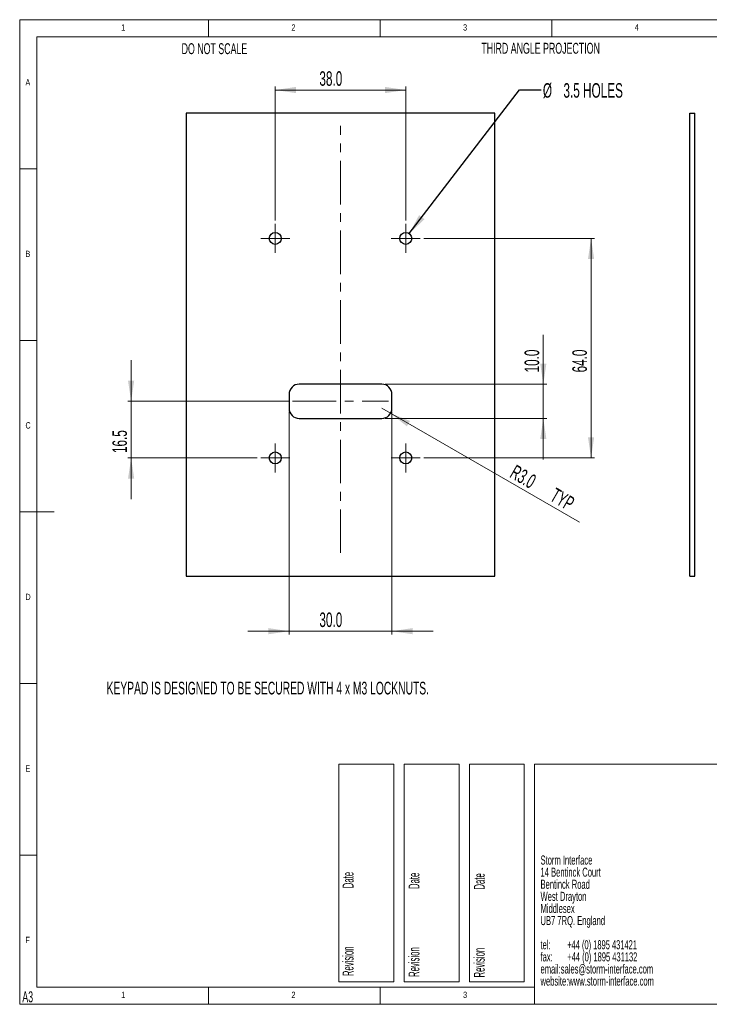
# Paper-space layout 'Sheet5' of a CAD drawing. Header units: millimetres. Extents: x 5 to 415, y 5 to 292.
# Tile 1 of 9: x 5 to 206, y 5 to 292. Entities that reach past the tile are written whole.
import ezdxf

# ---------------------------------------------------------------- set-up
doc = ezdxf.new("R2010")
doc.units = ezdxf.units.MM
doc.linetypes.add('CENTERX2', pattern=[20.32, 12.7, -2.54, 2.54, -2.54])
doc.styles.add('SLDTEXTSTYLE0', font='TXT', dxfattribs={"width": 0.605})
doc.styles.add('SLDTEXTSTYLE1', font='TXT', dxfattribs={"width": 0.75})
doc.styles.add('SLDTEXTSTYLE2', font='TXT', dxfattribs={"width": 0.567742})
doc.styles.add('SLDTEXTSTYLE3', font='TXT', dxfattribs={"width": 0.57})
doc.styles.add('SLDTEXTSTYLE4', font='TXT', dxfattribs={"width": 0.532308})
doc.dimstyles.new('SLDDIMSTYLE0', dxfattribs={"dimtxt": 4.10931, "dimasz": 6, "dimexe": 0, "dimexo": 0.0625, "dimgap": 1.027327, "dimtad": 1, "dimdec": 1, "dimrnd": 1e-09, "dimzin": 4, "dimdsep": 46, "dimtxsty": 'SLDTEXTSTYLE0', "dimsah": 1, "dimcen": 0.09, "dimadec": 0, "dimazin": 1, "dimtfac": 1, "dimtdec": 1, "dimtofl": 0, "dimtmove": 0, "dimatfit": 3, "dimfxl": 1, "dimfrac": 2, "dimtolj": 1, "dimtzin": 12, "dimarcsym": 0})
doc.dimstyles.new('SLDDIMSTYLE2', dxfattribs={"dimtxt": 4.10931, "dimasz": 6, "dimexe": 0, "dimexo": 0.0625, "dimgap": 1.027327, "dimtad": 1, "dimdec": 1, "dimrnd": 1e-09, "dimzin": 4, "dimdsep": 46, "dimtxsty": 'SLDTEXTSTYLE0', "dimsah": 1, "dimcen": 0.09, "dimadec": 0, "dimazin": 1, "dimtfac": 1, "dimtdec": 1, "dimtmove": 0, "dimatfit": 0, "dimfxl": 1, "dimfrac": 2, "dimtolj": 1, "dimtzin": 12, "dimarcsym": 0})
doc.dimstyles.new('SLDDIMSTYLE3', dxfattribs={"dimtxt": 4.10931, "dimasz": 6, "dimexe": 0, "dimexo": 0.0625, "dimgap": 1.027327, "dimtad": 1, "dimdec": 1, "dimrnd": 1e-09, "dimzin": 4, "dimdsep": 46, "dimtxsty": 'SLDTEXTSTYLE0', "dimsah": 1, "dimcen": 0, "dimadec": 0, "dimazin": 1, "dimtfac": 1, "dimtdec": 1, "dimtofl": 0, "dimtmove": 0, "dimatfit": 3, "dimfxl": 1, "dimfrac": 2, "dimtolj": 1, "dimtzin": 12, "dimarcsym": 0})
doc.dimstyles.new('SLDDIMSTYLE4', dxfattribs={"dimtxt": 0.18, "dimasz": 6, "dimexe": 0, "dimexo": 0.0625, "dimgap": 0, "dimtad": 0, "dimtih": 1, "dimtoh": 1, "dimdec": 0, "dimrnd": 1e-09, "dimzin": 0, "dimdsep": 46, "dimtxsty": 'Standard', "dimsah": 1, "dimcen": 0.09, "dimadec": 0, "dimazin": 0, "dimtfac": 6, "dimtdec": 0, "dimtofl": 0, "dimtmove": 0, "dimatfit": 3, "dimfxl": 1, "dimfrac": 2, "dimtolj": 1, "dimtzin": 0, "dimarcsym": 0})
doc.dimstyles.new('SLDDIMSTYLE5', dxfattribs={"dimtxt": 4.10931, "dimasz": 6, "dimexe": 0, "dimexo": 0.0625, "dimgap": 1.027327, "dimtad": 1, "dimdec": 1, "dimrnd": 1e-09, "dimzin": 12, "dimdsep": 46, "dimtxsty": 'SLDTEXTSTYLE0', "dimsah": 1, "dimcen": 0.09, "dimadec": 0, "dimazin": 3, "dimtfac": 1, "dimtdec": 1, "dimtmove": 0, "dimatfit": 0, "dimfxl": 1, "dimfrac": 2, "dimtolj": 1, "dimtzin": 12, "dimarcsym": 0})

# ---------------------------------------------------------------- blocks, each defined once
blk = doc.blocks.new('SW_NOTE_24')
at = {"color": 0, "linetype": 'Continuous', "lineweight": 0, "attachment_point": 1}
for s, insert, char_height, style in [('Storm Interface', (0, 3.4), 2.6458, 'SLDTEXTSTYLE0'), ('14 Bentinck Court', (0, -0.13), 2.6458, 'SLDTEXTSTYLE0'), ('Bentinck Road', (0, -3.66), 2.6458, 'SLDTEXTSTYLE0'), ('West Drayton', (0, -7.18), 2.6458, 'SLDTEXTSTYLE0'), ('Middlesex', (0, -10.71), 2.646, 'SLDTEXTSTYLE0'), ('UB7 7RQ. England', (0, -14.24), 2.6458, 'SLDTEXTSTYLE0'), ('tel:        +44 (0) 1895 431421', (0, -21.29), 2.6458, 'SLDTEXTSTYLE2'), ('fax:       +44 (0) 1895 431132', (0, -24.82), 2.6458, 'SLDTEXTSTYLE3'), ('email:sales@storm-interface.com', (0, -28.35), 2.6458, 'SLDTEXTSTYLE0'), ('website:www.storm-interface.com', (0, -31.88), 2.6458, 'SLDTEXTSTYLE0')]:
    blk.add_mtext(s, dxfattribs=dict(at, insert=insert, char_height=char_height, style=style))
blk = doc.blocks.new('_D_16')
at = {"color": 7, "linetype": 'Continuous', "lineweight": 18}
for p, q in [((79.46, 233.51), (79.46, 272.5)), ((79.46, 271.5), (117.46, 271.5)), ((117.46, 233.51), (117.46, 272.5))]:
    blk.add_line(p, q, dxfattribs=at)
for points in [[(79.46, 271.5), (85.46, 270.6), (85.46, 272.4)], [(117.46, 271.5), (111.46, 272.4), (111.46, 270.6)]]:
    blk.add_solid(points, dxfattribs=at)
at = {"color": 7, "linetype": 'Continuous', "lineweight": 18, "insert": (92.31, 276.96), "char_height": 4.233, "attachment_point": 1, "style": 'SLDTEXTSTYLE0'}
blk.add_mtext('38.0', dxfattribs=at)
blk = doc.blocks.new('_D_17')
at = {"color": 7, "linetype": 'Continuous', "lineweight": 18}
for p, q in [((83.46, 177.76), (83.46, 112.76)), ((113.46, 177.76), (113.46, 112.76)), ((83.46, 113.76), (71.46, 113.76)), ((83.46, 113.76), (113.46, 113.76)), ((113.46, 113.76), (125.46, 113.76))]:
    blk.add_line(p, q, dxfattribs=at)
for points in [[(83.46, 113.76), (77.46, 114.66), (77.46, 112.86)], [(113.46, 113.76), (119.46, 112.86), (119.46, 114.66)]]:
    blk.add_solid(points, dxfattribs=at)
at = {"color": 7, "linetype": 'Continuous', "lineweight": 18, "insert": (92.31, 119.21), "char_height": 4.233, "attachment_point": 1, "style": 'SLDTEXTSTYLE0'}
blk.add_mtext('30.0', dxfattribs=at)
blk = doc.blocks.new('_D_18')
at = {"color": 7, "linetype": 'Continuous', "lineweight": 18}
for p, q in [((122.71, 228.26), (172.46, 228.26)), ((171.46, 228.26), (171.46, 164.26)), ((122.71, 164.26), (172.46, 164.26))]:
    blk.add_line(p, q, dxfattribs=at)
for points in [[(171.46, 228.26), (170.56, 222.26), (172.36, 222.26)], [(171.46, 164.26), (172.36, 170.26), (170.56, 170.26)]]:
    blk.add_solid(points, dxfattribs=at)
at = {"color": 7, "linetype": 'Continuous', "lineweight": 18, "insert": (166, 189.18), "char_height": 4.233, "attachment_point": 1, "rotation": 90, "style": 'SLDTEXTSTYLE0'}
blk.add_mtext('64.0', dxfattribs=at)
blk = doc.blocks.new('_D_19')
at = {"color": 7, "linetype": 'Continuous', "lineweight": 18}
for p, q in [((157.54, 185.76), (157.54, 200.16)), ((111.46, 185.76), (158.54, 185.76)), ((157.54, 185.76), (157.54, 175.76)), ((111.46, 175.76), (158.54, 175.76)), ((157.54, 175.76), (157.54, 163.76))]:
    blk.add_line(p, q, dxfattribs=at)
for points in [[(157.54, 185.76), (158.44, 191.76), (156.64, 191.76)], [(157.54, 175.76), (156.64, 169.76), (158.44, 169.76)]]:
    blk.add_solid(points, dxfattribs=at)
at = {"color": 7, "linetype": 'Continuous', "lineweight": 18, "insert": (152.09, 189.18), "char_height": 4.233, "attachment_point": 1, "rotation": 90, "style": 'SLDTEXTSTYLE0'}
blk.add_mtext('10.0', dxfattribs=at)
blk = doc.blocks.new('_D_20')
at = {"color": 7, "linetype": 'Continuous', "lineweight": 18}
for q in [(110.46, 178.76), (168.06, 145.5)]:
    blk.add_line((113.05, 177.26), q, dxfattribs=at)
blk.add_solid([(113.05, 177.26), (117.8, 173.48), (118.7, 175.04)], dxfattribs=at)
at = {"color": 7, "linetype": 'Continuous', "lineweight": 18, "char_height": 4.233, "attachment_point": 1, "rotation": 330, "style": 'SLDTEXTSTYLE0'}
for s, insert in [('R3.0', (149.6, 162.45)), ('TYP', (161.29, 155.7))]:
    blk.add_mtext(s, dxfattribs=dict(at, insert=insert))
blk = doc.blocks.new('_D_21')
at = {"color": 7, "linetype": 'Continuous', "lineweight": 18}
for p, q in [((37.46, 180.76), (37.46, 192.76)), ((83.46, 180.76), (36.46, 180.76)), ((37.46, 180.76), (37.46, 164.26)), ((74.21, 164.26), (36.46, 164.26)), ((37.46, 164.26), (37.46, 152.26))]:
    blk.add_line(p, q, dxfattribs=at)
for points in [[(37.46, 180.76), (38.36, 186.76), (36.56, 186.76)], [(37.46, 164.26), (36.56, 158.26), (38.36, 158.26)]]:
    blk.add_solid(points, dxfattribs=at)
at = {"color": 7, "linetype": 'Continuous', "lineweight": 18, "insert": (32, 165.68), "char_height": 4.233, "attachment_point": 1, "rotation": 90, "style": 'SLDTEXTSTYLE0'}
blk.add_mtext('16.5', dxfattribs=at)
blk = doc.blocks.new('SW_NOTE_28')
at = {"color": 0, "linetype": 'Continuous', "lineweight": 0, "char_height": 4.233, "attachment_point": 1, "style": 'SLDTEXTSTYLE0'}
for s, insert in [('%%c', (0.51, 1.96)), ('3.5 HOLES', (6.5, 1.96))]:
    blk.add_mtext(s, dxfattribs=dict(at, insert=insert))
blk = doc.blocks.new('SW_CENTERMARKSYMBOL_8')
at = {"color": 0, "linetype": 'Continuous', "lineweight": 0}
for p, q in [((0, 2.5), (0, 4.25)), ((-2.5, 0), (-4.25, 0)), ((0, 0), (-2.5, 0)), ((0, 0), (0, 2.5)), ((0, 0), (0, -2.5)), ((0, 0), (2.5, 0)), ((2.5, 0), (4.25, 0)), ((0, -2.5), (0, -4.25))]:
    blk.add_line(p, q, dxfattribs=at)
blk = doc.blocks.new('SW_CENTERMARKSYMBOL_9')
at = {"color": 0, "linetype": 'Continuous', "lineweight": 0}
for p, q in [((0, 2.5), (0, 4.25)), ((-2.5, 0), (-4.25, 0)), ((0, 0), (-2.5, 0)), ((0, 0), (0, 2.5)), ((0, 0), (0, -2.5)), ((0, 0), (2.5, 0)), ((2.5, 0), (4.25, 0)), ((0, -2.5), (0, -4.25))]:
    blk.add_line(p, q, dxfattribs=at)
blk = doc.blocks.new('SW_CENTERMARKSYMBOL_10')
at = {"color": 0, "linetype": 'Continuous', "lineweight": 0}
for p, q in [((0, 2.5), (0, 4.25)), ((-2.5, 0), (-4.25, 0)), ((0, 0), (-2.5, 0)), ((0, 0), (0, 2.5)), ((0, 0), (0, -2.5)), ((0, 0), (2.5, 0)), ((2.5, 0), (4.25, 0)), ((0, -2.5), (0, -4.25))]:
    blk.add_line(p, q, dxfattribs=at)
blk = doc.blocks.new('SW_CENTERMARKSYMBOL_11')
at = {"color": 0, "linetype": 'Continuous', "lineweight": 0}
for p, q in [((0, 2.5), (0, 4.25)), ((-2.5, 0), (-4.25, 0)), ((0, 0), (-2.5, 0)), ((0, 0), (0, 2.5)), ((0, 0), (0, -2.5)), ((0, 0), (2.5, 0)), ((2.5, 0), (4.25, 0)), ((0, -2.5), (0, -4.25))]:
    blk.add_line(p, q, dxfattribs=at)

psp = doc.layouts.new('Sheet5')

# ---------------------------------------------------------------- linework, layer by layer
at = {"color": 7, "linetype": 'Continuous', "lineweight": 18}
for p, q in [((415, 292), (5, 292)), ((5, 292), (5, 5)), ((60, 287), (60, 292)), ((110, 292), (110, 287)), ((160, 287), (160, 292)), ((410, 287), (10, 287)), ((10, 287), (10, 10)), ((10, 248.5), (5, 248.5)), ((5, 198.5), (10, 198.5)), ((5, 148.5), (15, 148.5)), ((5, 98.5), (10, 98.5)), ((98, 75), (114, 75)), ((98, 75), (98, 11.5)), ((114, 75), (114, 11.5)), ((117, 75), (133, 75)), ((117, 75), (117, 11.5)), ((133, 75), (133, 11.5)), ((136, 75), (152, 75)), ((136, 75), (136, 11.5)), ((152, 75), (152, 11.5)), ((415, 75), (155, 75)), ((155, 75), (155, 5)), ((10, 48.5), (5, 48.5)), ((98, 11.5), (114, 11.5)), ((117, 11.5), (133, 11.5)), ((136, 11.5), (152, 11.5)), ((10, 10), (155, 10)), ((60, 5), (60, 10)), ((110, 10), (110, 5)), ((5, 5), (415, 5)), ((123.11, 5), (123.11, 5))]:
    psp.add_line(p, q, dxfattribs=at)
at = {"color": 7, "linetype": 'Continuous', "lineweight": 25}
for p, q in [((143.46, 264.76), (53.46, 264.76)), ((53.46, 264.76), (53.46, 129.76)), ((143.46, 129.76), (143.46, 264.76)), ((200.23, 129.76), (200.23, 264.76)), ((200.23, 264.76), (201.73, 264.76)), ((201.73, 129.76), (201.73, 264.76)), ((110.46, 185.76), (86.46, 185.76)), ((83.46, 182.76), (83.46, 178.76)), ((113.46, 178.76), (113.46, 182.76)), ((86.46, 175.76), (110.46, 175.76)), ((53.46, 129.76), (143.46, 129.76)), ((200.23, 129.76), (201.73, 129.76))]:
    psp.add_line(p, q, dxfattribs=at)
at = {"color": 7, "linetype": 'CENTERX2', "lineweight": 18}
for p, q in [((98.46, 136.56), (98.46, 261.03)), ((84.46, 180.76), (112.46, 180.76))]:
    psp.add_line(p, q, dxfattribs=at)
at = {"color": 7, "linetype": 'Continuous', "lineweight": 25}
for centre in [(79.46, 228.26), (117.46, 228.26), (79.46, 164.26), (117.46, 164.26)]:
    psp.add_circle(centre, 1.75, dxfattribs=at)
for centre, start, end in [((86.46, 182.76), 90, 180), ((110.46, 182.76), 0, 90), ((86.46, 178.76), 180, 270), ((110.46, 178.76), 270, 0)]:
    psp.add_arc(centre, 3, start, end, dxfattribs=at)

# ---------------------------------------------------------------- block references
at = {"color": 7, "linetype": 'Continuous', "lineweight": 0}
for name, p in [('SW_NOTE_28', (156.91, 271.54)), ('SW_CENTERMARKSYMBOL_8', (79.46, 228.26)), ('SW_CENTERMARKSYMBOL_9', (117.46, 228.26)), ('SW_CENTERMARKSYMBOL_11', (79.46, 164.26)), ('SW_CENTERMARKSYMBOL_10', (117.46, 164.26)), ('SW_NOTE_24', (156.73, 44.97))]:
    psp.add_blockref(name, p, dxfattribs=at)

# ---------------------------------------------------------------- texts
at = {"color": 7, "linetype": 'Continuous', "lineweight": 0, "attachment_point": 1}
for s, insert, char_height, style in [('1', (34.58, 290.67), 1.85, 'SLDTEXTSTYLE1'), ('2', (84.17, 290.67), 1.85, 'SLDTEXTSTYLE1'), ('3', (134.17, 290.67), 1.85, 'SLDTEXTSTYLE1'), ('4', (184.17, 290.67), 1.85, 'SLDTEXTSTYLE1'), ('DO NOT SCALE', (52.17, 285.14), 3.175, 'SLDTEXTSTYLE0'), ('THIRD ANGLE PROJECTION', (139.49, 285.26), 3.175, 'SLDTEXTSTYLE0'), ('A', (6.67, 274.67), 1.85, 'SLDTEXTSTYLE1'), ('B', (6.67, 224.67), 1.85, 'SLDTEXTSTYLE1'), ('C', (6.67, 174.67), 1.85, 'SLDTEXTSTYLE1'), ('D', (6.67, 124.67), 1.85, 'SLDTEXTSTYLE1'), ('KEYPAD IS DESIGNED TO BE SECURED WITH 4 x M3 LOCKNUTS.', (30.32, 99.02), 3.7042, 'SLDTEXTSTYLE0'), ('E', (6.67, 74.67), 1.85, 'SLDTEXTSTYLE1'), ('F', (6.67, 24.67), 1.85, 'SLDTEXTSTYLE1'), ('A3', (5.76, 8.76), 3.175, 'SLDTEXTSTYLE0'), ('1', (34.58, 8.67), 1.85, 'SLDTEXTSTYLE1'), ('2', (84.17, 8.67), 1.85, 'SLDTEXTSTYLE1'), ('3', (134.17, 8.67), 1.85, 'SLDTEXTSTYLE1')]:
    psp.add_mtext(s, dxfattribs=dict(at, insert=insert, char_height=char_height, style=style))
at = {"color": 7, "linetype": 'Continuous', "lineweight": 0, "char_height": 3.175, "attachment_point": 1, "rotation": 90, "style": 'SLDTEXTSTYLE4'}
for insert in [(99.08, 13.21), (118.28, 12.97), (137.31, 12.81)]:
    psp.add_mtext('Revision                           Date', dxfattribs=dict(at, insert=insert))

# ---------------------------------------------------------------- dimensions: what is measured, and where the dimension line sits
at = {"color": 7, "linetype": 'Continuous', "lineweight": 18}
for base, p1, p2, dimstyle, picture, middle in [((117.46, 271.5), (79.46, 232.51), (117.46, 232.51), 'SLDDIMSTYLE0', '_D_16', (97.8, 271.5)), ((113.46, 113.76), (83.46, 178.76), (113.46, 178.76), 'SLDDIMSTYLE2', '_D_17', (97.8, 113.76))]:
    dim = psp.add_linear_dim(base=base, p1=p1, p2=p2, dimstyle=dimstyle, dxfattribs=at)
    dim.commit()
    dim.dimension.update_dxf_attribs({"geometry": picture, "text_midpoint": middle, "dimtype": 160})
for base, p1, p2, dimstyle, picture, middle in [((171.46, 164.26), (121.71, 228.26), (121.71, 164.26), 'SLDDIMSTYLE0', '_D_18', (171.46, 194.67)), ((157.54, 175.76), (110.46, 185.76), (110.46, 175.76), 'SLDDIMSTYLE2', '_D_19', (157.54, 194.67)), ((37.46, 164.26), (84.46, 180.76), (75.21, 164.26), 'SLDDIMSTYLE5', '_D_21', (37.46, 171.17))]:
    dim = psp.add_linear_dim(base=base, p1=p1, p2=p2, angle=90, dimstyle=dimstyle, dxfattribs=at)
    dim.commit()
    dim.dimension.update_dxf_attribs({"geometry": picture, "text_midpoint": middle, "dimtype": 160})
dim = psp.add_radius_dim(center=(110.46, 178.76), mpoint=(113.05, 177.26), text='<> TYP', dimstyle='SLDDIMSTYLE3', dxfattribs=at)
dim.commit()
dim.dimension.update_dxf_attribs({"geometry": '_D_20', "text_midpoint": (157.54, 151.57), "dimtype": 164})

# ---------------------------------------------------------------- leaders
at = {"color": 7, "linetype": 'Continuous', "lineweight": 0}
psp.add_leader([(118.49, 229.67), (150.56, 271.54), (156.91, 271.54)], dimstyle='SLDDIMSTYLE4', dxfattribs=at)

doc.saveas('drawing.dxf')
